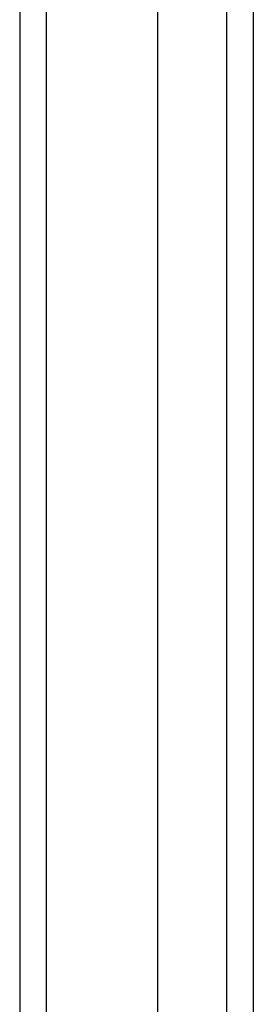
# Model space of a CAD drawing. Header units: inches. Extents: x 18 to 229, y 20 to 132.
# Tile 8 of 115: x 98.847 to 99.713, y 50.946 to 54.599. Entities that reach past the tile are written whole.
import ezdxf

# ---------------------------------------------------------------- set-up
doc = ezdxf.new("R2010")
doc.units = ezdxf.units.IN
doc.header["$MEASUREMENT"] = 0
doc.layers.add('Visible Edges(ANSI)', color=7, linetype='Continuous', lineweight=25)
doc.layers.add('Visible Tangent Edges(ANSI)', color=7, linetype='Continuous', lineweight=25)

msp = doc.modelspace()

# ---------------------------------------------------------------- linework, layer by layer
at = {"layer": 'Visible Edges(ANSI)'}
for p, q in [((98.8468, 107.1939), (98.8468, 47.3919)), ((99.3586, 48.0016), (99.3586, 106.5843)), ((99.7129, 106.3958), (99.7129, 48.1901))]:
    msp.add_line(p, q, dxfattribs=at)
at = {"layer": 'Visible Tangent Edges(ANSI)'}
for p, q in [((98.9458, 47.3919), (98.9458, 107.1939)), ((99.6139, 106.5258), (99.6139, 48.0601))]:
    msp.add_line(p, q, dxfattribs=at)

doc.saveas('drawing.dxf')
